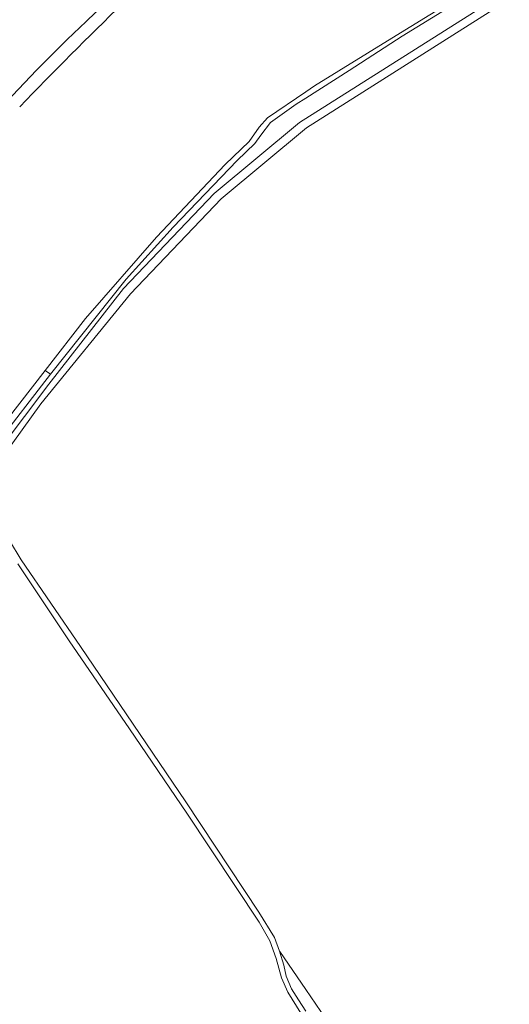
# Model space of a CAD drawing. Extents: x 152825 to 164088, y 457113 to 463005.
# Tile 9 of 256: x 154423 to 154555, y 459560 to 459826. Entities that reach past the tile are written whole.
import ezdxf

# ---------------------------------------------------------------- set-up
doc = ezdxf.new("R2010")
doc.units = 0
doc.header["$LTSCALE"] = 0.5
for name, color, linetype, lineweight in [('B-PV-VH-GESLOTENVERHARDING_ASFALT-GV', 251, 'CONTINUOUS', 18), ('B-PV-VH-HALFVERHARDING_GRAVEL-GV', 251, 'CONTINUOUS', 18), ('B-PV-VH-HALFVERHARDING_SCHELP-GV', 251, 'CONTINUOUS', 18), ('B-PV-VH-ONVERHARD_ZAND-GV', 251, 'CONTINUOUS', 18)]:
    doc.layers.add(name, color=color, linetype=linetype, lineweight=lineweight)

msp = doc.modelspace()

# ---------------------------------------------------------------- linework, layer by layer
at = {"layer": 'B-PV-VH-GESLOTENVERHARDING_ASFALT-GV'}
for points in [[(154422.781, 459802.668, -0.007221), (154450.648, 459830.61)], [(154440.719, 459825.669, 0.0187158), (154414.407, 459798.818)]]:
    msp.add_lwpolyline(points, format="xyb", dxfattribs=at)
at = {"layer": 'B-PV-VH-GESLOTENVERHARDING_ASFALT-GV', "flags": 128}
msp.add_lwpolyline([(154444.906, 459829.658), (154444.108, 459828.86), (154441.29, 459826.207), (154440.719, 459825.669)], dxfattribs=at)
at = {"layer": 'B-PV-VH-HALFVERHARDING_GRAVEL-GV', "flags": 128}
msp.add_lwpolyline([(154549.987, 459837.723), (154523.181, 459821.181), (154502.365, 459808.314), (154500, 459806.706), (154489.676, 459799.685), (154487.41, 459797.106), (154484.711, 459793.221), (154478.267, 459787.016), (154459.685, 459767.396), (154440.555, 459745.481), (154429.659, 459731.422), (154431.116, 459730.454), (154451.501, 459756.067), (154464.163, 459770.176), (154481.499, 459788.151), (154486.195, 459792.728), (154487.845, 459794.94), (154490.452, 459798.395), (154497.411, 459803.355), (154500, 459805.008), (154511.651, 459812.445), (154526.01, 459821.731), (154544.626, 459833.176)], dxfattribs=at)
at = {"layer": 'B-PV-VH-HALFVERHARDING_SCHELP-GV', "flags": 128}
for points in [[(154500, 459558.517), (154497.974, 459561.548), (154496.111, 459564.531), (154494.729, 459567.966), (154494.032, 459570.873), (154492.92, 459574.696), (154491.542, 459578.376), (154487.352, 459585.262), (154467.626, 459615.025), (154439.19, 459656.979), (154423.198, 459680.366), (154420.056, 459685.569)], [(154422.249, 459679.23), (154436.137, 459658.48), (154452.434, 459634.666), (154467.909, 459611.906), (154487.379, 459582.522), (154490.258, 459577.491), (154491.968, 459572.688), (154493.387, 459567.474), (154495.104, 459563.628), (154499.831, 459556.043)]]:
    msp.add_lwpolyline(points, dxfattribs=at)
at = {"layer": 'B-PV-VH-ONVERHARD_ZAND-GV', "flags": 128}
for points in [[(154553.027, 459833.159), (154498.328, 459798.418), (154475.273, 459779.255), (154450.766, 459753.546), (154430.683, 459727.727), (154417.486, 459710.277), (154416.12, 459711.24), (154431.116, 459730.454), (154429.659, 459731.422), (154419.41, 459718.2), (154411.102, 459707.121), (154395.182, 459673.713), (154368.367, 459624.795), (154349.702, 459589.116), (154336.531, 459567.095), (154328.89, 459550.466)], [(154337.065, 459556.274), (154342.191, 459570.933), (154367.723, 459617.368), (154376.983, 459633.375), (154391.668, 459658.643), (154398.547, 459672.269), (154401.59, 459677.825), (154406.929, 459686.983), (154407.464, 459687.9), (154411.735, 459697.346), (154413.346, 459700.701), (154414.508, 459703.123), (154415.821, 459704.874), (154428.518, 459722.451), (154452.638, 459752.107), (154477.146, 459777.816), (154500.201, 459796.979), (154554.9, 459831.72)], [(154513.517, 459544.585), (154500, 459564.346), (154493.006, 459574.571), (154492.92, 459574.696), (154494.032, 459570.873), (154494.729, 459567.966), (154496.111, 459564.531), (154497.974, 459561.548), (154500, 459558.517)]]:
    msp.add_lwpolyline(points, dxfattribs=at)

doc.saveas('drawing.dxf')
